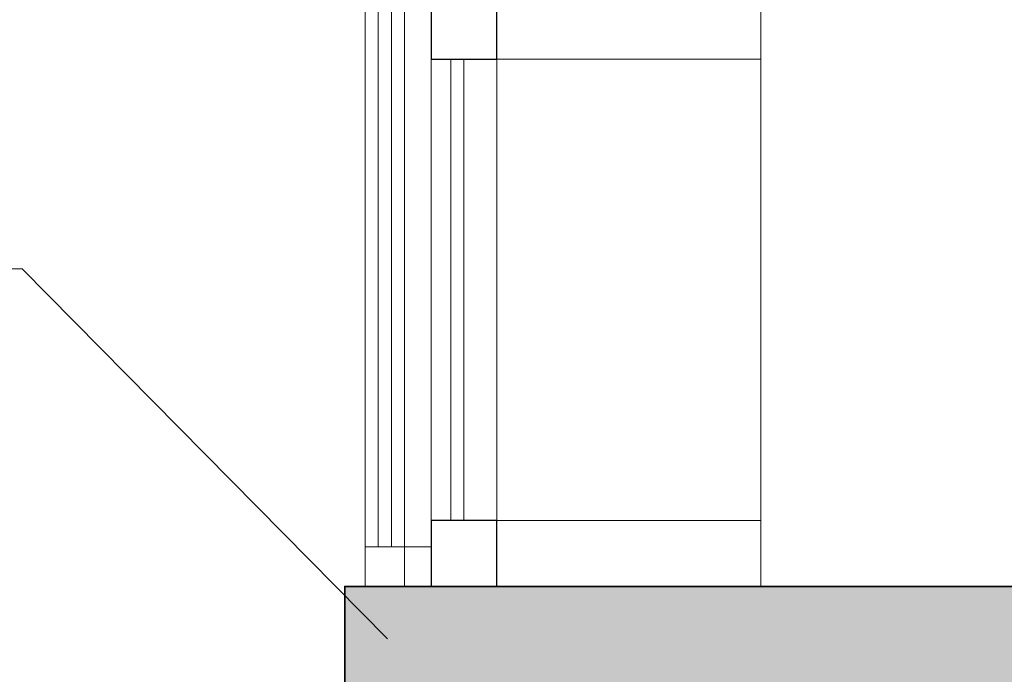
# Model space of a CAD drawing. Header units: millimetres. Extents: x 14400 to 93787, y -21104 to 39413.
# Tile 137 of 256: x 25713 to 25788, y 9826 to 9875. Entities that reach past the tile are written whole.
import ezdxf

# ---------------------------------------------------------------- set-up
doc = ezdxf.new("R2010")
doc.units = ezdxf.units.MM
for name, color, linetype, lineweight in [('!MODUS_HATCH_ŚCIANA', 254, 'Continuous', 9), ('__MODUS_ŚCIANY', 2, 'Continuous', 35), ('Okna', 3, 'Continuous', 13), ('Opis', 8, 'Continuous', 13), ('Widok', 1, 'Continuous', 15)]:
    doc.layers.add(name, color=color, linetype=linetype, lineweight=lineweight)

msp = doc.modelspace()

# ---------------------------------------------------------------- hatches: boundary and pattern name
at = {"layer": '!MODUS_HATCH_ŚCIANA', "ltscale": 2}
h = msp.add_hatch(color=256, dxfattribs=at)
h.dxf.hatch_style = 1
h.paths.add_polyline_path([(25800.60707, 9824.23322), (25809.60707, 9824.23322), (25809.60707, 9832.23322), (25737.56249, 9832.23322), (25737.56249, 9824.23322), (25769.10707, 9824.23322), (25769.10707, 9747.23322), (26273.60707, 9742.23322), (26273.60707, 9753.23322), (25800.60707, 9753.23322)], flags=17)

# ---------------------------------------------------------------- linework, layer by layer
at = {"layer": '__MODUS_ŚCIANY'}
msp.add_lwpolyline([(25769.10707, 9747.23322), (25769.10707, 9824.23322), (25737.56249, 9824.23322), (25737.56249, 9832.23322), (25809.60707, 9832.23322), (25809.60707, 9824.23322), (25800.60707, 9824.23322), (25800.60707, 9753.23322), (26273.60707, 9753.23322), (26273.60707, 9742.23322)], dxfattribs=at)
at = {"layer": 'DEFPOINTS'}
for points in [[(25749.10707, 9877.23322), (25744.10707, 9877.23322), (25744.10707, 9872.23322), (25749.10707, 9872.23322)], [(25749.10707, 9837.23322), (25744.10707, 9837.23322), (25744.10707, 9832.23322), (25749.10707, 9832.23322)]]:
    msp.add_lwpolyline(points, close=True, dxfattribs=at)
at = {"layer": 'Okna', "ltscale": 2}
for points in [[(25744.10707, 9872.23322), (25749.10707, 9872.23322), (25749.10707, 9877.23322), (25744.10707, 9877.23322)], [(25744.10707, 9832.23322), (25749.10707, 9832.23322), (25749.10707, 9837.23322), (25744.10707, 9837.23322)]]:
    msp.add_lwpolyline(points, close=True, dxfattribs=at)
for points in [[(25744.10707, 9872.23322), (25744.10707, 9837.23322)], [(25745.60707, 9872.23322), (25745.60707, 9837.23322)], [(25746.60707, 9872.23322), (25746.60707, 9837.23322)], [(25769.10707, 9872.23322), (25749.10707, 9872.23322), (25749.10707, 9837.23322)], [(25749.20433, 9837.23322), (25769.10707, 9837.23322)]]:
    msp.add_lwpolyline(points, dxfattribs=at)
at = {"layer": 'Opis'}
for points in [[(25622.74719, 9856.33038), (25713.11732, 9856.33038)], [(25740.80852, 9828.2543), (25713.11732, 9856.33038)]]:
    msp.add_lwpolyline(points, dxfattribs=at)
at = {"layer": 'Widok', "ltscale": 2}
for points in [[(25739.10707, 9835.23322), (25739.10707, 9990.23322)], [(25740.10707, 9835.23322), (25740.10707, 9990.23322)], [(25741.10707, 9835.23322), (25741.10707, 9990.23322)], [(25742.10707, 9835.23322), (25742.10707, 9990.23322)], [(25769.10707, 9988.23322), (25769.10707, 9832.23322)], [(25742.10707, 9835.23322), (25744.10707, 9835.23322)]]:
    msp.add_lwpolyline(points, dxfattribs=at)
for points in [[(25769.10707, 9832.23322), (25749.10707, 9832.23322), (25749.10707, 9837.23322), (25769.10707, 9837.23322)], [(25742.10707, 9835.23322), (25739.10707, 9835.23322), (25739.10707, 9832.23322), (25742.10707, 9832.23322)]]:
    msp.add_lwpolyline(points, close=True, dxfattribs=at)

doc.saveas('drawing.dxf')
